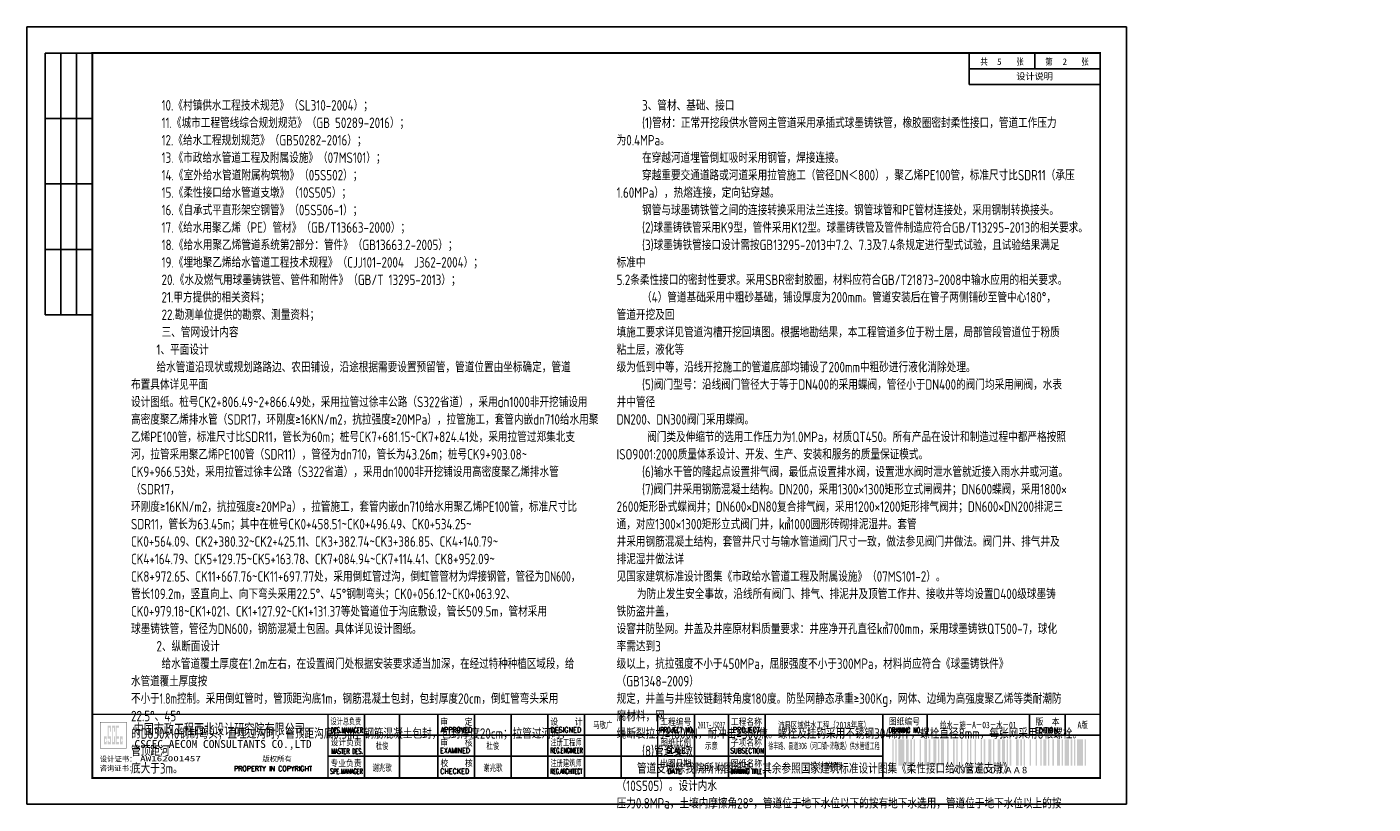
# Model space of a CAD drawing. Extents: x 1127268 to 1130781, y 3481600 to 3481905.
# Tile 2 of 5: x 1128407 to 1128921, y 3481600 to 3481897. Entities that reach past the tile are written whole.
import ezdxf
from ezdxf.enums import TextEntityAlignment as Align

# ---------------------------------------------------------------- set-up
doc = ezdxf.new("R2010")
doc.units = 0
doc.layers.get('0').update_dxf_attribs({"linetype": 'CONTINUOUS'})
doc.layers.add('GPSCOMMON', color=7, linetype='CONTINUOUS')
doc.layers.add('标注', color=7, linetype='CONTINUOUS', lineweight=25)
doc.styles.add('gpshz', font='tssdeng.shx', dxfattribs={"width": 0.8, "height": 2.5, "bigfont": 'hztxt.shx'})
doc.styles.get("Standard").update_dxf_attribs({"font": 'hztxt_e.shx', "bigfont": 'hztxt.shx'})
doc.styles.add('图签', font='txt', dxfattribs={"width": 0.66})
doc.styles.add('图签 1', font='romanc.shx', dxfattribs={"width": 0.8})
doc.styles.add('图签1', font='romanc.shx', dxfattribs={"width": 0.8})
doc.styles.add('宋体', font='txt')

# ---------------------------------------------------------------- blocks, each defined once
blk = doc.blocks.new('*U6')
at = {"linetype": 'Continuous'}
h = blk.add_hatch(color=0, dxfattribs=at)
h.paths.add_polyline_path([(30.15, 24.21), (30.15, 23.67), (29.79, 23.67), (29.79, 25.06), (30.15, 25.06), (30.15, 24.58), (30.49, 24.58), (30.49, 25.94), (29.45, 25.94), (29.45, 22.84), (30.49, 22.84), (30.49, 24.21)])
h.paths.add_polyline_path([(30.83, 24.21), (30.83, 22.84), (32.1, 22.84), (32.1, 25.94), (31.17, 25.94), (31.17, 29.16), (31.76, 29.16), (31.76, 27.64), (32.1, 27.64), (32.1, 29.98), (30.83, 29.98), (30.83, 25.06), (31.76, 25.06), (31.76, 23.67), (31.17, 23.67), (31.17, 24.21)])
h.paths.add_polyline_path([(33.25, 25.94), (33.25, 23.67), (32.78, 23.67), (32.78, 29.16), (33.25, 29.16), (33.25, 27.64), (33.59, 27.64), (33.59, 29.98), (32.44, 29.98), (32.44, 22.84), (33.59, 22.84), (33.59, 25.94)])
h.paths.add_polyline_path([(35.22, 29.98), (33.93, 29.98), (33.93, 22.84), (35.22, 22.84), (35.22, 23.67), (34.27, 23.67), (34.27, 25.06), (35.22, 25.06), (35.22, 25.94), (34.27, 25.94), (34.27, 29.16), (35.22, 29.16)])
h.paths.add_polyline_path([(36.25, 24.21), (36.25, 23.67), (35.9, 23.67), (35.9, 25.06), (36.25, 25.06), (36.25, 24.58), (36.59, 24.58), (36.59, 25.94), (35.56, 25.94), (35.56, 22.84), (36.59, 22.84), (36.59, 24.21)])
at = {"color": 0}
for p, q in [((7, 287), (7, 187)), ((25, 287), (7, 287)), ((13, 287), (13, 187)), ((19, 287), (19, 187)), ((360, 275), (360, 287)), ((385, 281), (385, 287)), ((410, 275), (410, 287)), ((360, 281), (410, 281)), ((360, 275), (410, 275)), ((25, 262), (7, 262)), ((25, 237), (7, 237)), ((25, 212), (7, 212)), ((25, 187), (7, 187)), ((129, 10.34), (129, 34.34)), ((142.36, 10.34), (142.36, 34.34)), ((157, 10.34), (157, 34.34)), ((171, 10.34), (171, 34.34)), ((185, 10.34), (185, 34.34)), ((199, 10.34), (199, 34.34)), ((213, 10.34), (213, 34.34)), ((227, 10.34), (227, 34.34)), ((255, 10.34), (255, 34.34)), ((268, 10.34), (268, 34.34)), ((282, 10.34), (282, 34.34)), ((327, 34.34), (327, 26.34)), ((343.88, 34.34), (343.88, 26.34)), ((383.01, 26.34), (383.01, 34.34)), ((396.62, 26.34), (396.62, 34.34)), ((115, 26.34), (330, 26.34)), ((327, 26.34), (410, 26.34)), ((327, 10.34), (327, 26.34)), ((115, 18.34), (327, 18.34))]:
    blk.add_line(p, q, dxfattribs=at)
blk.add_lwpolyline([(0, 0), (420, 0), (420, 297), (0, 297)], close=True, dxfattribs=at)
for points, const_width in [([(410, 10), (410, 287), (25, 287), (25, 10), (410, 10)], 0.75), ([(25, 34.34), (410, 34.34)], 0.5), ([(115, 10.34), (115, 34.34)], 0.5), ([(241, 10.34), (241, 34.34)], 0.5), ([(327, 10.34), (327, 26.34)], 0.35), ([(327, 26.34), (410, 26.34)], 0.35)]:
    blk.add_lwpolyline(points, dxfattribs=dict(at, const_width=const_width))
at = {"color": 0, "linetype": 'Continuous', "const_width": 0.107}
blk.add_lwpolyline([(28, 21.34), (38, 21.34), (38, 31.34), (28, 31.34)], close=True, dxfattribs=at)
at = {"color": 0}
for points in [[(330.54, 14.73), (330.54, 24.73), (331.09, 14.73), (331.09, 24.73)], [(331.74, 14.73), (331.74, 24.73), (332.29, 14.73), (332.29, 24.73)], [(332.94, 14.73), (332.94, 24.73), (335.14, 14.73), (335.14, 24.73)], [(335.79, 14.73), (335.79, 24.73), (336.89, 14.73), (336.89, 24.73)], [(337.54, 14.73), (337.54, 24.73), (338.09, 14.73), (338.09, 24.73)], [(338.74, 14.73), (338.74, 24.73), (339.29, 14.73), (339.29, 24.73)], [(341.04, 14.73), (341.04, 24.73), (341.59, 14.73), (341.59, 24.73)], [(342.79, 14.73), (342.79, 24.73), (343.89, 14.73), (343.89, 24.73)], [(344.54, 14.73), (344.54, 24.73), (345.09, 14.73), (345.09, 24.73)], [(346.29, 14.73), (346.29, 24.73), (347.39, 14.73), (347.39, 24.73)], [(348.04, 14.73), (348.04, 24.73), (348.59, 14.73), (348.59, 24.73)], [(349.24, 14.73), (349.24, 24.73), (350.34, 14.73), (350.34, 24.73)], [(351.54, 14.73), (351.54, 24.73), (352.09, 14.73), (352.09, 24.73)], [(353.84, 14.73), (353.84, 24.73), (354.39, 14.73), (354.39, 24.73)], [(355.04, 14.73), (355.04, 24.73), (355.59, 14.73), (355.59, 24.73)], [(356.79, 14.73), (356.79, 24.73), (357.34, 14.73), (357.34, 24.73)], [(359.09, 14.73), (359.09, 24.73), (359.64, 14.73), (359.64, 24.73)], [(360.29, 14.73), (360.29, 24.73), (360.84, 14.73), (360.84, 24.73)], [(362.04, 14.73), (362.04, 24.73), (362.59, 14.73), (362.59, 24.73)], [(364.34, 14.73), (364.34, 24.73), (364.89, 14.73), (364.89, 24.73)], [(365.54, 14.73), (365.54, 24.73), (366.09, 14.73), (366.09, 24.73)], [(367.29, 14.73), (367.29, 24.73), (368.39, 14.73), (368.39, 24.73)], [(369.04, 14.73), (369.04, 24.73), (369.59, 14.73), (369.59, 24.73)], [(370.79, 14.73), (370.79, 24.73), (371.89, 14.73), (371.89, 24.73)], [(372.54, 14.73), (372.54, 24.73), (373.64, 14.73), (373.64, 24.73)], [(374.29, 14.73), (374.29, 24.73), (374.84, 14.73), (374.84, 24.73)], [(375.49, 14.73), (375.49, 24.73), (376.04, 14.73), (376.04, 24.73)], [(377.79, 14.73), (377.79, 24.73), (378.89, 14.73), (378.89, 24.73)], [(379.54, 14.73), (379.54, 24.73), (380.09, 14.73), (380.09, 24.73)], [(380.74, 14.73), (380.74, 24.73), (381.29, 14.73), (381.29, 24.73)], [(383.04, 14.73), (383.04, 24.73), (383.59, 14.73), (383.59, 24.73)], [(385.34, 14.73), (385.34, 24.73), (385.89, 14.73), (385.89, 24.73)], [(387.09, 14.73), (387.09, 24.73), (387.64, 14.73), (387.64, 24.73)], [(388.29, 14.73), (388.29, 24.73), (389.39, 14.73), (389.39, 24.73)], [(390.04, 14.73), (390.04, 24.73), (390.59, 14.73), (390.59, 24.73)], [(391.79, 14.73), (391.79, 24.73), (392.34, 14.73), (392.34, 24.73)], [(393.54, 14.73), (393.54, 24.73), (394.64, 14.73), (394.64, 24.73)], [(395.29, 14.73), (395.29, 24.73), (395.84, 14.73), (395.84, 24.73)], [(396.49, 14.73), (396.49, 24.73), (398.14, 14.73), (398.14, 24.73)], [(398.79, 14.73), (398.79, 24.73), (399.34, 14.73), (399.34, 24.73)], [(399.99, 14.73), (399.99, 24.73), (400.54, 14.73), (400.54, 24.73)], [(401.19, 14.73), (401.19, 24.73), (403.39, 14.73), (403.39, 24.73)], [(404.04, 14.73), (404.04, 24.73), (404.59, 14.73), (404.59, 24.73)], [(404.59, 14.73), (404.59, 24.73), (404.59, 14.73), (404.59, 24.73)], [(404.59, 14.73), (404.59, 24.73), (404.59, 14.73), (404.59, 24.73)], [(404.59, 14.73), (404.59, 24.73), (404.59, 14.73), (404.59, 24.73)], [(404.59, 14.73), (404.59, 24.73), (404.59, 14.73), (404.59, 24.73)], [(404.59, 14.73), (404.59, 24.73), (404.59, 14.73), (404.59, 24.73)], [(404.59, 14.73), (404.59, 24.73), (404.59, 14.73), (404.59, 24.73)], [(404.59, 14.73), (404.59, 24.73), (404.59, 14.73), (404.59, 24.73)], [(404.59, 14.73), (404.59, 24.73), (404.59, 14.73), (404.59, 24.73)], [(404.59, 14.73), (404.59, 24.73), (404.59, 14.73), (404.59, 24.73)], [(404.59, 14.73), (404.59, 24.73), (404.59, 14.73), (404.59, 24.73)], [(404.59, 14.73), (404.59, 24.73), (404.59, 14.73), (404.59, 24.73)], [(404.59, 14.73), (404.59, 24.73), (404.59, 14.73), (404.59, 24.73)], [(404.59, 14.73), (404.59, 24.73), (404.59, 14.73), (404.59, 24.73)], [(404.59, 14.73), (404.59, 24.73), (404.59, 14.73), (404.59, 24.73)], [(404.59, 14.73), (404.59, 24.73), (404.59, 14.73), (404.59, 24.73)], [(404.59, 14.73), (404.59, 24.73), (404.59, 14.73), (404.59, 24.73)], [(404.59, 14.73), (404.59, 24.73), (404.59, 14.73), (404.59, 24.73)]]:
    blk.add_solid(points, dxfattribs=at)
at = {"color": 0, "linetype": 'Continuous'}
for s, height, style, width, p in [('共       张', 2.5, '图签', 0.8, (364.26, 282.49)), ('第       张', 2.5, '图签', 0.8, (389.04, 282.49)), ('中国市政工程西北设计研究院有限公司', 4, '图签', 0.74, (40.74, 26.71)), ('设计总负责', 2.5, '图签', 0.67, (115.98, 30.39)), ('审    定', 2.5, '图签', 0.85, (157.92, 30.22)), ('设    计', 2.5, '图签', 0.85, (199.94, 30.25)), ('工程编号', 2.5, '图签', 0.85, (241.94, 30.2)), ('工程名称', 2.5, '图签', 0.85, (268.91, 30.22)), ('图纸编号', 2.5, '图签', 0.85, (329.28, 30.36)), ('版  本', 2.5, '图签', 0.85, (385.33, 30.27)), ('DES.MANAGER', 2, '图签1', 0.55, (116.1, 27.26)), ('APPROVED', 2, '图签 1', 0.75, (158.02, 27.38)), ('DESIGNED', 2, '图签 1', 0.78, (199.99, 27.38)), ('PROJECT NO.', 2, '图签 1', 0.6, (241.93, 27.38)), ('PROJECT', 2, '图签 1', 0.8, (269.68, 27.39)), ('DRAWING NO.', 2, '图签 1', 0.59, (329.18, 27.29)), ('EDITION', 2, '图签 1', 0.75, (385.15, 27.26)), ('CSCEC AECOM CONSULTANTS CO.,LTD', 3, '图签', 1.07, (41.06, 21.47)), ('设计负责', 2.5, '图签', 0.85, (115.98, 22.4)), ('MASTER DES.', 2, '图签1', 0.57, (116.21, 19.2)), ('EXAMINED', 2, '图签 1', 0.79, (157.88, 19.46)), ('审    核', 2.5, '图签', 0.85, (157.92, 22.21)), ('注册工程师', 2.5, '图签', 0.68, (200, 22.38)), ('REG.ENGINEER', 2, '图签 1', 0.53, (199.98, 19.5)), ('图纸比例', 2.5, '图签', 0.85, (241.94, 22.31)), ('SCALE', 2, '图签 1', 0.8, (244.22, 19.48)), ('SUBSECTION', 2, '图签 1', 0.64, (268.76, 19.39)), ('子项名称', 2.5, '图签', 0.85, (268.88, 22.24)), ('专业负责', 2.5, '图签', 0.85, (115.95, 14.38)), ('校    核', 2.5, '图签', 0.85, (158, 14.42)), ('注册建筑师', 2.5, '图签', 0.68, (200.02, 14.45)), ('出图日期', 2.5, '图签', 0.85, (241.87, 14.4)), ('图纸名称', 2.5, '图签', 0.85, (268.91, 14.33)), ('PROPERTY IN COPYRIGHT', 2, '图签 1', 0.8, (79.11, 12.55)), ('SPE.MANAGER', 2, '图签 1', 0.56, (115.81, 11.53)), ('CHECKED', 2, '图签 1', 0.85, (157.85, 11.55)), ('REG.ARCHITECT', 2, '图签 1', 0.5, (199.98, 11.52)), ('DATE', 2, '图签 1', 0.8, (244.61, 11.52)), ('DRAWING TITLE', 2, '图签 1', 0.5, (268.86, 11.53))]:
    blk.add_text(s, height=height, dxfattribs=dict(at, style=style, width=width)).set_placement(p)
at = {"color": 0, "linetype": 'Continuous', "style": '图签'}
for s, p in [('设计证书：', (27.85, 16.24)), ('版权所有', (89.96, 16.29)), ('咨询证书：', (27.76, 12.7))]:
    blk.add_text(s, height=2, dxfattribs=at).set_placement(p)
at = {"color": 0}
blk.add_text('A J S 0 0 0 T A A 8 ', height=2.5, dxfattribs=at).set_placement((368.31, 14.23), align=Align.TOP_CENTER)
at = {"color": 0, "linetype": 'Continuous', "style": '图签', "flags": 8}
for tag, width, p, p2 in [('设计总负责', 0.611046, (130.25, 28.99), (141.11, 28.99)), ('工程名称', 2.988281, (283.25, 28.99), (325.75, 28.99)), ('图纸编号', 2.575163, (345.13, 28.99), (381.76, 28.99)), ('子项名称', 2.988281, (283.25, 20.99), (325.75, 20.99))]:
    blk.add_attdef(tag, text='', height=2.5, dxfattribs=dict(at, width=width)).set_placement(p, p2, align=Align.FIT)
at = {"color": 0, "linetype": 'Continuous', "ltscale": 0.055, "style": '图签', "flags": 8}
for tag, width, p, p2 in [('审定', 1.617188, (172.25, 28.99), (183.75, 28.99)), ('设计', 1.617188, (214.25, 28.99), (225.75, 28.99)), ('工程编号', 0.738284, (256.25, 28.99), (266.75, 28.99)), ('版本', 1.530605, (397.87, 28.99), (408.75, 28.99)), ('设计负责', 0.763807, (130.25, 20.99), (141.11, 20.99)), ('审核', 1.617188, (172.25, 20.99), (183.75, 20.99)), ('注册工程师', 0.646875, (214.25, 20.99), (225.75, 20.99)), ('图纸比例', 0.738284, (256.25, 20.99), (266.75, 20.99)), ('专业负责', 0.763807, (130.25, 12.65), (141.11, 12.65)), ('校核', 1.617188, (172.25, 12.65), (183.75, 12.65)), ('注册建筑师', 0.646875, (214.25, 12.65), (225.75, 12.65)), ('出图日期', 0.738284, (256.25, 12.65), (266.75, 12.65))]:
    blk.add_attdef(tag, text='', height=2.5, dxfattribs=dict(at, width=width)).set_placement(p, p2, align=Align.FIT)
at = {"color": 0, "linetype": 'Continuous', "style": '图签'}
for tag, p, width in [('设计证书', (43.26, 16.37), 1.55), ('咨询证书', (43.26, 12.88), 0.9)]:
    blk.add_attdef(tag, p, '', height=2, dxfattribs=dict(at, width=width))
at = {"color": 0, "linetype": 'Continuous', "style": '图签', "width": 0.85}
for tag, height, p in [('图纸名称_1_1', 2.5, (305.02, 13.35)), ('图纸名称_2_1', 2.2, (305.02, 15.12)), ('图纸名称_2_2', 2.2, (305.02, 11.51))]:
    blk.add_attdef(tag, text='', height=height, dxfattribs=at).set_placement(p, align=Align.CENTER)
blk = doc.blocks.new('20180504.1546594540')
at = {"color": 0}
blk.add_line((1128791.66, 3481881.24), (1128791.66, 3481887.24), dxfattribs=at)
at = {"layer": 'GPSCOMMON'}
ref = blk.add_blockref('*U6', (1128406.66, 3481600.24), dxfattribs=at)
ref.add_attrib('版本', 'A版', dxfattribs={"layer": '0', "color": 0, "height": 2.5, "style": '图签', "width": 0.7, "flags": 8}).set_placement((1128809.96, 3481629.23), align=Align.CENTER)
ref.add_attrib('图纸编号', '给水－施－A－03－水－01', dxfattribs={"layer": '0', "color": 0, "height": 2.5, "style": '图签', "width": 0.7, "flags": 8}).set_placement((1128770.1, 3481629.23), align=Align.CENTER)
ref.add_attrib('子项名称', '徐丰路、县道306（河口镇~沛敬路）供水管道工程', dxfattribs={"layer": '0', "color": 0, "height": 2.5, "style": '图签', "width": 0.540305, "flags": 8}).set_placement((1128689.91, 3481621.23), (1128732.41, 3481621.23), align=Align.FIT)
ref.add_attrib('工程名称', '沛县区域供水工程（2018年度）', dxfattribs={"layer": '0', "color": 0, "height": 2.5, "style": '图签', "width": 0.7, "flags": 8}).set_placement((1128711.16, 3481629.23), align=Align.CENTER)
ref.add_attrib('出图日期', '2018-02', dxfattribs={"layer": '0', "color": 0, "height": 2.5, "style": '图签', "width": 0.7, "flags": 8}).set_placement((1128668.16, 3481612.89), align=Align.CENTER)
ref.add_attrib('图纸比例', '示意', dxfattribs={"layer": '0', "color": 0, "height": 2.5, "style": '图签', "width": 0.7, "flags": 8}).set_placement((1128668.16, 3481621.23), align=Align.CENTER)
ref.add_attrib('工程编号', '2017-JS037', dxfattribs={"layer": '0', "color": 0, "height": 2.5, "style": '图签', "width": 0.587346, "flags": 8}).set_placement((1128662.91, 3481629.23), (1128673.41, 3481629.23), align=Align.FIT)
ref.add_attrib('设计', '马敬广', dxfattribs={"layer": '0', "color": 0, "height": 2.5, "style": '图签', "width": 0.7, "flags": 8}).set_placement((1128626.66, 3481629.23), align=Align.CENTER)
ref.add_attrib('校核', '谢兆歌', dxfattribs={"layer": '0', "color": 0, "height": 2.5, "style": '图签', "width": 0.7, "flags": 8}).set_placement((1128584.66, 3481612.89), align=Align.CENTER)
ref.add_attrib('审核', '杜俊', dxfattribs={"layer": '0', "color": 0, "height": 2.5, "style": '图签', "width": 0.7, "flags": 8}).set_placement((1128584.66, 3481621.23), align=Align.CENTER)
ref.add_attrib('专业负责', '谢兆歌', dxfattribs={"layer": '0', "color": 0, "height": 2.5, "style": '图签', "width": 0.7, "flags": 8}).set_placement((1128542.34, 3481612.89), align=Align.CENTER)
ref.add_attrib('设计负责', '杜俊', dxfattribs={"layer": '0', "color": 0, "height": 2.5, "style": '图签', "width": 0.7, "flags": 8}).set_placement((1128542.34, 3481621.23), align=Align.CENTER)
ref.add_attrib('设计证书', 'AW162001457', (1128449.91, 3481616.61), dxfattribs={"layer": '0', "color": 0, "height": 2, "style": '图签', "width": 1.55})
ref.add_attrib('图纸名称_1_1', '设计说明', dxfattribs={"layer": '0', "color": 0, "height": 2.5, "style": '图签', "width": 0.85}).set_placement((1128711.68, 3481613.59), align=Align.CENTER)
at = {"style": '宋体'}
for s, p in [('5', (1128777.3, 3481882.72)), ('2', (1128802.3, 3481882.72))]:
    blk.add_text(s, height=2.5, dxfattribs=at).set_placement(p)
at = {"color": 7, "char_height": 4, "width": 170, "attachment_point": 1, "style": 'gpshz'}
for s, insert in [('      {\\C256;10.《村镇供水工程技术规范》（\\Ftssdeng|c0;SL310-2004\\Ftssdeng,hztxt|c134;）；\\Ftssdeng|c134;\\P      \\Ftssdeng,hztxt|c134;11.《城市工程管线综合规划规范》（\\Ftssdeng|c0;GB 50289-2016\\Ftssdeng,hztxt|c134;）；\\P      12.《给水工程规划规范》（\\Ftssdeng|c0;GB50282-2016\\Ftssdeng,hztxt|c134;）；\\Ftssdeng|c134;\\P      \\Ftssdeng,hztxt|c134;13.《市政给水管道工程及附属设施》（\\Ftssdeng|c0;07MS101\\Ftssdeng,hztxt|c134;）；\\Ftssdeng|c134;\\P      \\Ftssdeng,hztxt|c134;14.《室外给水管道附属构筑物》（\\Ftssdeng|c0;05S502\\Ftssdeng,hztxt|c134;）；\\P      15.《柔性接口给水管道支墩》（\\Ftssdeng|c0;10S505\\Ftssdeng,hztxt|c134;）；\\P      16.《自承式平直形架空钢管》（\\Ftssdeng|c0;05S506-1\\Ftssdeng,hztxt|c134;）；\\Ftssdeng|c134;\\P      \\Ftssdeng,hztxt|c134;17.《给水用聚乙烯（\\Ftssdeng|c0;PE\\Ftssdeng,hztxt|c134;）管材》（\\Ftssdeng|c0;GB/T13663-2000\\Ftssdeng,hztxt|c134;）；\\Ftssdeng|c134;\\P      \\Ftssdeng,hztxt|c134;18.《给水用聚乙烯管道系统第\\Ftssdeng|c0;2\\Ftssdeng,hztxt|c134;部分：管件》（\\Ftssdeng|c0;GB13663.2-2005\\Ftssdeng,hztxt|c134;）；\\Ftssdeng|c134;\\P      \\Ftssdeng,hztxt|c134;19.《埋地聚乙烯给水管道工程技术规程》（\\Ftssdeng|c0;CJJ101-2004  J362-2004\\Ftssdeng,hztxt|c134;）；\\Ftssdeng|c134;\\P      \\Ftssdeng,hztxt|c134;20.《水及燃气用球墨铸铁管、管件和附件》（\\Ftssdeng|c0;GB/T 13295-2013\\Ftssdeng,hztxt|c134;）；\\Ftssdeng|c134;\\P      \\Ftssdeng,hztxt|c134;21.甲方提供的相关资料；\\Ftssdeng|c134;\\P      \\Ftssdeng,hztxt|c134;22.勘测单位提供的勘察、测量资料；\\P      三、管网设计内容\\Ftssdeng|c134;\\P     \\Ftssdeng|c0;1\\Ftssdeng,hztxt|c134;、平面设计\\Ftssdeng|c134;\\P     \\Ftssdeng,hztxt|c134;\\C1;给水管道沿现状或规划路路边、农田铺设，沿途根据需要设置预留管，管道位置由坐标确定，管道布置具体详见平面\\P设计图纸。桩号\\Ftssdeng|c134;CK2\\Ftssdeng|c0;+\\Ftssdeng|c134;806.49\\Ftssdeng|c0;~\\Ftssdeng|c134;2+866.49\\Ftssdeng,hztxt|c134;处，采用拉管过徐丰公路（S322省道），采用dn1000非开挖铺设用\\P高密度聚乙烯排水管（SDR17，环刚度≥16KN/m2，抗拉强度≥20MPa），拉管施工，套管内嵌dn710给水用聚\\P乙烯PE100管，标准尺寸比SDR11，管长为\\Ftssdeng|c134;60\\Ftssdeng,hztxt|c134;m；桩号\\Ftssdeng|c134;C\\Ftssdeng|c0;K\\Ftssdeng|c134;7\\Ftssdeng|c0;+\\Ftssdeng|c134;681.15\\Ftssdeng|c0;~\\Ftssdeng|c134;C\\Ftssdeng|c0;K\\Ftssdeng|c134;7\\Ftssdeng|c0;+\\Ftssdeng|c134;824.41\\Ftssdeng,hztxt|c134;处，采用拉管过郑集北支\\P河，拉管采用聚乙烯\\Ftssdeng|c0;PE100\\Ftssdeng,hztxt|c134;管（\\Ftssdeng|c0;SDR11\\Ftssdeng,hztxt|c134;），管径为\\Ftssdeng|c0;dn710\\Ftssdeng,hztxt|c134;，管长为\\Ftssdeng|c134;43.26\\Ftssdeng,hztxt|c134;m；桩号\\Ftssdeng|c134;C\\Ftssdeng|c0;K\\Ftssdeng|c134;9\\Ftssdeng|c0;+90\\Ftssdeng|c134;3.08\\Ftssdeng|c0;~\\Ftssdeng|c134;\\PC\\Ftssdeng|c0;K\\Ftssdeng|c134;9\\Ftssdeng|c0;+96\\Ftssdeng|c134;6.53\\Ftssdeng,hztxt|c134;处，采用拉管过徐丰公路（S322省道），采用dn1000非开挖铺设用高密度聚乙烯排水管（SDR17，\\P环刚度≥16KN/m2，抗拉强度≥20MPa），拉管施工，套管内嵌dn710给水用聚乙烯PE100管，标准尺寸比\\PSDR11，管长为\\Ftssdeng|c134;63.45\\Ftssdeng,hztxt|c134;m；其中在桩号\\Ftssdeng|c0;CK0+458.51~CK0+496.49\\Ftssdeng,hztxt|c134;、\\Ftssdeng|c0;CK0+534.25~\\Ftssdeng|c134;\\P\\Ftssdeng|c0;CK0+564.09\\Ftssdeng,hztxt|c134;、\\Ftssdeng|c0;CK2+380.32~CK2+425.11\\Ftssdeng,hztxt|c134;、\\Ftssdeng|c0;CK3+382.74~CK3+386.85\\Ftssdeng,hztxt|c134;、\\Ftssdeng|c0;CK4+140.79~\\Ftssdeng|c134;\\P\\Ftssdeng|c0;CK4+164.79\\Ftssdeng,hztxt|c134;、\\Ftssdeng|c0;CK5+129.75~CK5+163.78\\Ftssdeng,hztxt|c134;、\\Ftssdeng|c0;CK7+084.94~CK7+114.41\\Ftssdeng,hztxt|c134;、\\Ftssdeng|c0;CK8+952.09~\\Ftssdeng|c134;\\P\\Ftssdeng|c0;CK8+972.65\\Ftssdeng,hztxt|c134;、\\Ftssdeng|c0;CK11+667.76~CK11+697.77\\Ftssdeng,hztxt|c134;处，采用倒虹管过沟，倒虹管\\W0.7;管材为\\C256;焊接钢管，管径为DN600\\C1;，\\W0.8;\\P管长\\Ftssdeng|c134;109.2\\Ftssdeng,hztxt|c134;m，竖直向上、向下弯头采用\\Ftssdeng|c0;22.5°\\Ftssdeng,hztxt|c134;、\\Ftssdeng|c0;45°\\Ftssdeng,hztxt|c134;钢制弯头；CK0+056.12~CK0+063.92、\\PCK0+979.18~CK1+021、CK1+127.92~CK1+131.37等处\\C256;管道位于沟底敷设，管长\\Ftssdeng|c186;509.5\\Ftssdeng,hztxt|c134;m，管材采用\\P球墨铸铁管，管径为\\Ftssdeng|c0;DN\\Ftssdeng|c186;600\\Ftssdeng,hztxt|c134;，钢筋混凝土包固。具体详见设计图纸。\\P     \\Ftssdeng|c134;2\\Ftssdeng,hztxt|c134;、纵断面设计\\Ftssdeng|c134;\\P      \\Ftssdeng,hztxt|c134;\\C1;给水管道覆土厚度在\\Ftssdeng (2)|c0;1.2\\Ftssdeng,hztxt|c134;m左右，在设置阀门处根据安装要求适当加深\\W0.7;，在经过特种种植区域段，给水管道覆土厚度按\\P不小于1.8m控制\\W0.8;。采用倒虹管时，管顶距沟底\\Ftssdeng|c0;1\\Ftssdeng,hztxt|c134;m，钢筋混凝土包封，包封厚度\\Ftssdeng (3)|c0;20cm\\Ftssdeng,hztxt|c134;，倒虹管弯头采用\\Ftssdeng|c134;22.5\\Ftssdeng|c0;°\\Ftssdeng,hztxt|c134;、\\Ftssdeng|c134;4\\Ftssdeng|c0;5°\\Ftssdeng,hztxt|c134;\\P的\\Ftssdeng|c0;D\\Ftssdeng|c186;630\\Ftssdeng|c0;x\\Ftssdeng|c186;10\\Ftssdeng,hztxt|c134;钢制弯头；直埋过沟时，管顶距沟底\\Ftssdeng|c0;0.5\\Ftssdeng,hztxt|c134;m，钢筋混凝土包封，包封厚度\\Ftssdeng|c0;20cm\\Ftssdeng,hztxt|c134;；拉管过河时，管顶距河\\P底大于\\Ftssdeng (2)|c0;3m\\Ftssdeng,hztxt|c134;。}', (1128446.43, 3481869.27)), ('     {\\Ftssdeng|c134;\\C256;3\\Ftssdeng,hztxt|c134;、管材、基础、接口\\Ftssdeng|c134;\\P     \\Ftssdeng|c0;(1)\\Ftssdeng,hztxt|c134;管材：正常开挖段供水管网主管道采用承插式球墨铸铁管，橡胶圈密封柔性接口，管道工作压力为\\Ftssdeng|c0;0.4MPa\\Ftssdeng,hztxt|c134;。\\Ftssdeng|c134;\\P     \\Ftssdeng,hztxt|c134;在穿越河道埋管倒虹吸时采用钢管，焊接连接。\\P     穿越重要交通道路或河道采用拉管施工（管径\\Ftssdeng|c0;DN\\Ftssdeng,hztxt|c134;＜\\Ftssdeng|c0;800\\Ftssdeng,hztxt|c134;），聚乙烯\\Ftssdeng|c0;PE100\\Ftssdeng,hztxt|c134;管，标准尺寸比\\Ftssdeng|c0;SDR11\\Ftssdeng,hztxt|c134;（承压\\P\\Ftssdeng|c0;1.60MPa\\Ftssdeng,hztxt|c134;），热熔连接，定向钻穿越。\\Ftssdeng|c134;\\P     \\Ftssdeng,hztxt|c134;钢管与球墨铸铁管之间的连接转换采用法兰连接。钢管球管和\\Ftssdeng|c0;PE\\Ftssdeng,hztxt|c134;管材连接处，采用钢制转换接头。\\P     \\Ftssdeng|c0;(2)\\Ftssdeng,hztxt|c134;球墨铸铁管采用\\Ftssdeng|c0;K9\\Ftssdeng,hztxt|c134;型，管件采用\\Ftssdeng|c0;K12\\Ftssdeng,hztxt|c134;型。球墨铸铁管及管件制造应符合\\Ftssdeng|c0;GB/T13295-2013\\Ftssdeng,hztxt|c134;的相关要求。\\Ftssdeng|c134;\\P     \\Ftssdeng|c0;(3)\\Ftssdeng,hztxt|c134;球墨铸铁管接口设计需按\\Ftssdeng|c0;GB13295-2013\\Ftssdeng,hztxt|c134;中\\Ftssdeng|c0;7.2\\Ftssdeng,hztxt|c134;、\\Ftssdeng|c0;7.3\\Ftssdeng,hztxt|c134;及\\Ftssdeng|c0;7.4\\Ftssdeng,hztxt|c134;条规定进行型式试验，且试验结果满足标准中\\P\\Ftssdeng|c0;5.2\\Ftssdeng,hztxt|c134;条柔性接口的密封性要求。采用\\Ftssdeng|c0;SBR\\Ftssdeng,hztxt|c134;密封胶圈，材料应符合\\Ftssdeng|c0;GB/T21873-2008\\Ftssdeng,hztxt|c134;中输水应用的相关要求。\\Ftssdeng|c134;\\P     \\Ftssdeng,hztxt|c134;（\\Ftssdeng|c0;4\\Ftssdeng,hztxt|c134;）管道基础采用中粗砂基础，铺设厚度为\\Ftssdeng|c0;200mm\\Ftssdeng,hztxt|c134;。管道安装后在管子两侧铺砂至管中心\\Ftssdeng|c0;180°\\Ftssdeng,hztxt|c134;，管道开挖及回\\P填施工要求详见管道沟槽开挖回填图。根据地勘结果，本工程管道多位于粉土层，局部管段管道位于粉质粘土层，液化等\\P级为低到中等，沿线开挖施工的管道底部均铺设了\\Ftssdeng|c0;200mm\\Ftssdeng,hztxt|c134;中粗砂进行液化消除处理。\\Ftssdeng|c134;\\P     \\Ftssdeng|c0;(5)\\Ftssdeng,hztxt|c134;阀门型号：沿线阀门管径大于等于\\Ftssdeng|c0;DN400\\Ftssdeng,hztxt|c134;的采用蝶阀，管径小于\\Ftssdeng|c0;DN400\\Ftssdeng,hztxt|c134;的阀门均采用闸阀，水表井中管径\\P\\Ftssdeng|c0;DN200\\Ftssdeng,hztxt|c134;、\\Ftssdeng|c0;DN300\\Ftssdeng,hztxt|c134;阀门采用蝶阀。\\P      阀门类及伸缩节的选用工作压力为\\Ftssdeng|c0;1.0MPa\\Ftssdeng,hztxt|c134;，材质\\Ftssdeng|c0;QT450\\Ftssdeng,hztxt|c134;。所有产品在设计和制造过程中都严格按照\\Ftssdeng|c0;\\PISO9001:2000\\Ftssdeng,hztxt|c134;质量体系设计、开发、生产、安装和服务的质量保证模式。\\Ftssdeng|c134;\\P     \\Ftssdeng|c0;(6)\\Ftssdeng,hztxt|c134;输水干管的隆起点设置排气阀，最低点设置排水阀，设置泄水阀时泄水管就近接入雨水井或河道。\\Ftssdeng|c134;\\P     \\Ftssdeng|c0;\\C1;(7)\\Ftssdeng,hztxt|c134;阀门井采用钢筋混凝土结构。\\Ftssdeng|c0;DN200\\Ftssdeng,hztxt|c134;，采用\\Ftssdeng|c0;1300\\Ftssdeng,hztxt|c134;×\\Ftssdeng|c0;1300\\Ftssdeng,hztxt|c134;矩形立式闸阀井；\\Ftssdeng|c0;DN600\\Ftssdeng,hztxt|c134;蝶阀，采用\\Ftssdeng|c0;1800\\Ftssdeng,hztxt|c134;×\\P\\Ftssdeng|c0;2600\\Ftssdeng,hztxt|c134;矩形卧式蝶阀井；\\Ftssdeng|c0;DN600\\Ftssdeng,hztxt|c134;×\\Ftssdeng|c0;DN80\\Ftssdeng,hztxt|c134;复合排气阀，采用\\Ftssdeng|c0;1200\\Ftssdeng,hztxt|c134;×\\Ftssdeng|c0;1200\\Ftssdeng,hztxt|c134;矩形排气阀井；\\Ftssdeng|c0;DN600\\Ftssdeng,hztxt|c134;×\\Ftssdeng|c0;DN200\\Ftssdeng,hztxt|c134;排泥三\\P通，对应\\Ftssdeng|c0;1300\\Ftssdeng,hztxt|c134;×\\Ftssdeng|c0;1300\\Ftssdeng,hztxt|c134;矩形立式阀门井，\\Ftssdeng|c0;㎦1000\\Ftssdeng,hztxt|c134;圆形砖砌排泥湿井。套管\\P井采用钢筋混凝土结构，套管井尺寸与输水管道阀门尺寸一致，做法参见阀门井做法。阀门井、排气井及排泥湿井做法详\\P见国家建筑标准设计图集《市政给水管道工程及附属设施》（\\Ftssdeng|c0;07MS101-2\\Ftssdeng,hztxt|c134;）。\\Ftssdeng|c134;\\P    \\Ftssdeng,hztxt|c134;\\C256;为防止发生安全事故，沿线所有阀门、排气、排泥井及顶管工作井、接收井等均设置\\Ftssdeng|c0;D400\\Ftssdeng,hztxt|c134;级球墨铸铁防盗井盖，\\P设窨井防坠网。井盖及井座原材料质量要求：井座净开孔直径\\Ftssdeng|c0;\\C0;㎦\\C256;700mm\\Ftssdeng,hztxt|c134;，采用球墨铸铁\\Ftssdeng|c0;QT500-7\\Ftssdeng,hztxt|c134;，球化率需达到\\Ftssdeng|c0;3\\Ftssdeng,hztxt|c134;\\P级以上，抗拉强度不小于\\Ftssdeng|c0;450MPa\\Ftssdeng,hztxt|c134;，屈服强度不小于\\Ftssdeng|c0;300MPa\\Ftssdeng,hztxt|c134;，材料尚应符合《球墨铸铁件》（\\Ftssdeng|c0;GB1348-2009\\Ftssdeng,hztxt|c134;）\\P规定，井盖与井座铰链翻转角度\\Ftssdeng|c0;180\\Ftssdeng,hztxt|c134;度。防坠网静态承重≥\\Ftssdeng|c0;300Kg\\Ftssdeng,hztxt|c134;，网体、边绳为高强度聚乙烯等类耐潮防腐材料，网\\P绳断裂拉力≥\\Ftssdeng|c0;1600N\\Ftssdeng,hztxt|c134;，耐冲击≥\\Ftssdeng|c0;500\\Ftssdeng,hztxt|c134;焦。螺栓及挂钩采用不锈钢\\Ftssdeng|c0;304\\Ftssdeng,hztxt|c134;制作，螺栓直径\\Ftssdeng|c0;8mm\\Ftssdeng,hztxt|c134;，每张网采用\\Ftssdeng|c0;8\\Ftssdeng,hztxt|c134;根螺栓。\\Ftssdeng|c134;\\P    \\Ftssdeng|c0; (8)\\Ftssdeng,hztxt|c134;管道支墩\\P    管道支墩除我院所附图纸外，其余参照国家建筑标准设计图集《柔性接口给水管道支墩》（\\Ftssdeng|c0;10S505\\Ftssdeng,hztxt|c134;）。设计内水\\P压力\\Ftssdeng|c0;0.8MPa\\Ftssdeng,hztxt|c134;，土壤内摩擦角\\Ftssdeng|c0;28°\\Ftssdeng,hztxt|c134;，管道位于地下水位以下的按有地下水选用，管道位于地下水位以上的按无地下水选用\\P。\\Ftssdeng|c134;\\P    \\Ftssdeng,hztxt|c134;根据《规范\\Ftssdeng|c0;CECS142:2002\\Ftssdeng,hztxt|c134;》\\Ftssdeng|c0;8.0.8\\Ftssdeng,hztxt|c134;要求：混凝土重力支墩的推力方向一侧应紧靠原状土。若支墩与原状土之间\\P有空隙，应以与支墩同强度等级的混凝土填实。\\Ftssdeng|c134;\\P    \\C1;4\\Ftssdeng,hztxt|c134;、拉管设计}', (1128631.94, 3481869.27))]:
    blk.add_mtext(s, dxfattribs=dict(at, insert=insert))
at = {"layer": '标注', "color": 7, "lineweight": -3, "style": '宋体'}
blk.add_text('设计说明', height=2.5, dxfattribs=at).set_placement((1128784.6, 3481877.1))

msp = doc.modelspace()

# ---------------------------------------------------------------- block references
at = {"layer": 'GPSCOMMON'}
msp.add_blockref('20180504.1546594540', (0, 0), dxfattribs=at)

doc.saveas('drawing.dxf')
